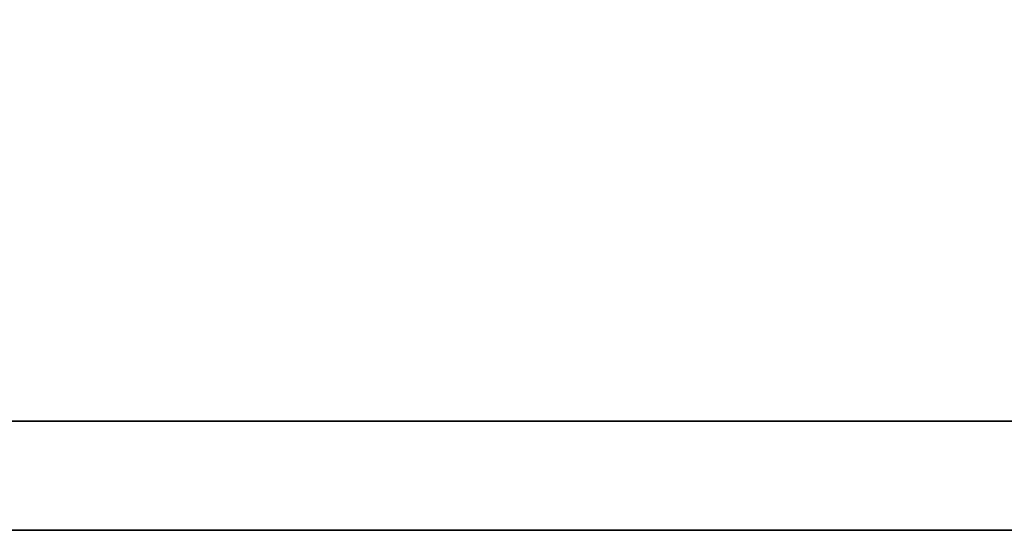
# Model space of a CAD drawing. Header units: millimetres. Extents: x 8 to 314, y 87 to 183.
# Tile 17 of 38: x 232.429 to 233.463, y 114.101 to 114.637. Entities that reach past the tile are written whole.
import ezdxf

# ---------------------------------------------------------------- set-up
doc = ezdxf.new("R2010")
doc.units = ezdxf.units.MM
doc.header["$LTSCALE"] = 0.15
doc.layers.add('DIM', color=4, linetype='CONTINUOUS')
doc.layers.add('layer 1', color=7, linetype='CONTINUOUS')

# ---------------------------------------------------------------- blocks, each defined once
blk = doc.blocks.new('TBI MOTION logo(完整正式版)')
at = {"layer": 'layer 1', "color": 22, "lineweight": 35}
blk.add_open_spline([(75.90875, -9.47875), (75.90875, -9.47875), (75.90875, -12.28625), (75.90875, -12.28625), (75.90875, -12.28625), (75.90875, -12.28625), (75.90875, -12.47875), (75.90875, -12.47875), (75.90875, -12.47875), (75.90875, -12.47875), (75.71625, -12.47875), (75.71625, -12.47875), (75.71625, -12.47875), (75.71625, -12.47875), (-88.32875, -12.47875), (-88.32875, -12.47875), (-88.32875, -12.47875), (-88.32875, -12.47875), (-88.32875, -13.29375), (-88.32875, -13.29375), (-88.32875, -13.29375), (-88.32875, -13.29375), (82.89125, -13.29375), (82.89125, -13.29375), (82.89125, -13.29375), (82.89125, -13.29375), (75.90875, -9.47875), (75.90875, -9.47875)], degree=3, knots=[0, 0, 0, 0, 0.1428571, 0.1428571, 0.1428571, 0.1428572, 0.2857143, 0.2857143, 0.2857143, 0.2857143, 0.4285714, 0.4285714, 0.4285714, 0.4285714, 0.5714286, 0.5714286, 0.5714286, 0.5714286, 0.7142857, 0.7142857, 0.7142857, 0.7142857, 0.8571429, 0.8571429, 0.8571429, 0.8571429, 1, 1, 1, 1], dxfattribs=at)

msp = doc.modelspace()

# ---------------------------------------------------------------- block references
at = {"layer": 'DIM', "color": 7, "xscale": 0.1404528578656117, "yscale": 0.1404528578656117, "zscale": 0.1404528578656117}
msp.add_blockref('TBI MOTION logo(完整正式版)', (242.0753, 115.9682), dxfattribs=at)

doc.saveas('drawing.dxf')
